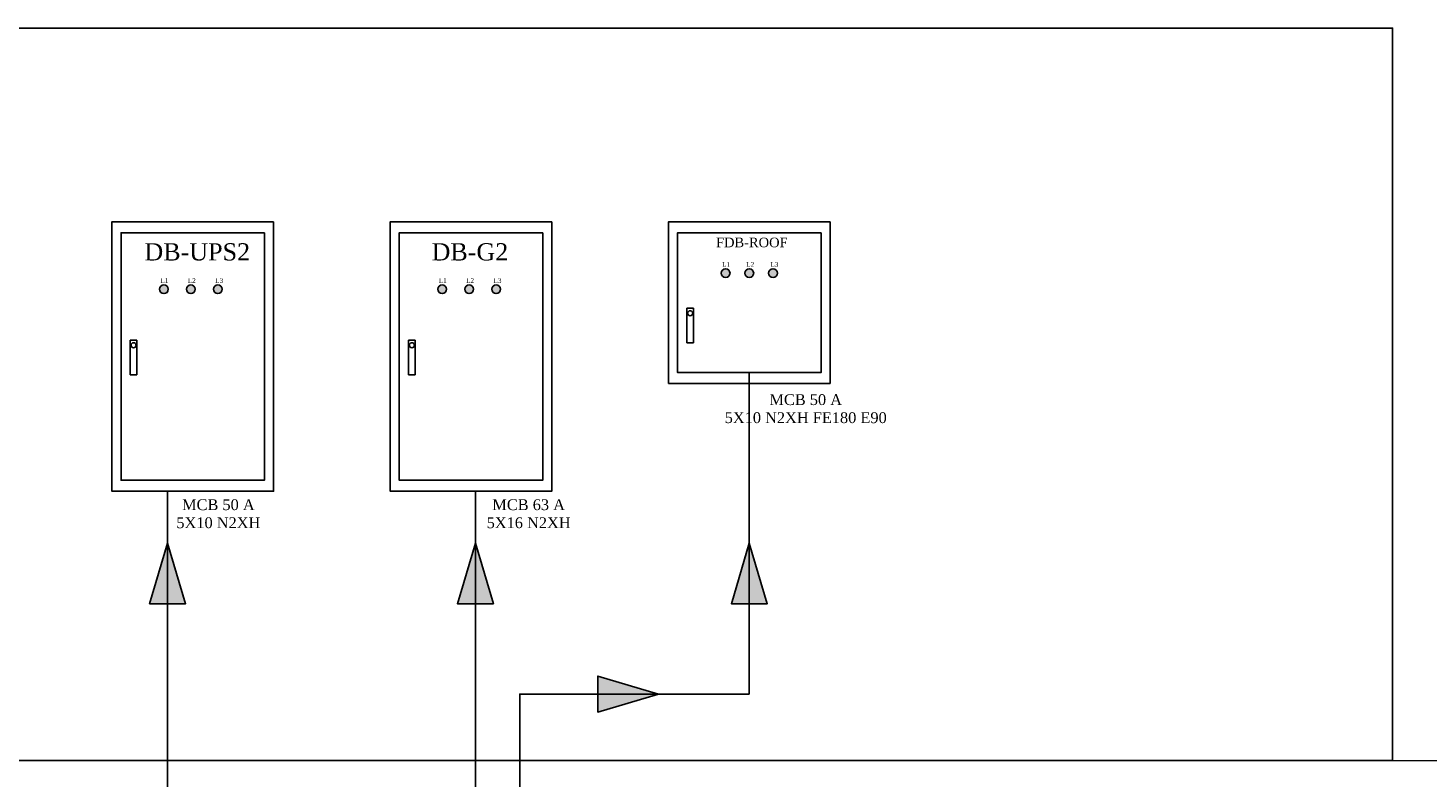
# Model space of a CAD drawing. Header units: inches. Extents: x -1488 to 42192, y -16663 to -7944.
# Tile 6 of 7: x 21963 to 27161, y -10728 to -7944. Entities that reach past the tile are written whole.
import ezdxf

# ---------------------------------------------------------------- set-up
doc = ezdxf.new("R2010")
doc.units = ezdxf.units.IN
doc.header["$MEASUREMENT"] = 0
doc.linetypes.add('HIDDEN2', pattern=[4.7625, 3.175, -1.5875])
for name, color, linetype in [('- მაგისრრალური ხაზები', 7, 'Continuous'), ('2_FUERZA', 252, 'Continuous'), ('STRUQTURULI SQEMA', 1, 'Continuous')]:
    doc.layers.add(name, color=color, linetype=linetype)
doc.styles.get("Standard").update_dxf_attribs({"font": 'arial.ttf'})

msp = doc.modelspace()

# ---------------------------------------------------------------- hatches: boundary and pattern name
at = {"layer": '- მაგისრრალური ხაზები'}
h = msp.add_hatch(color=1, dxfattribs=at)
h.dxf.hatch_style = 1
h.paths.add_polyline_path([(22481.3, -9855.6), (22414.6, -10081), (22548, -10081)])
h = msp.add_hatch(color=1, dxfattribs=at)
h.dxf.hatch_style = 1
h.paths.add_polyline_path([(23624.4, -9855.6), (23557.7, -10081), (23691.1, -10081)])
h = msp.add_hatch(color=1, dxfattribs=at)
h.dxf.hatch_style = 1
h.paths.add_polyline_path([(24641.4, -9855.6), (24574.7, -10081), (24708.1, -10081)])
h = msp.add_hatch(color=1, dxfattribs=at)
h.dxf.hatch_style = 1
h.paths.add_polyline_path([(24304.3, -10416), (24078.9, -10349.3), (24078.9, -10482.7)])
h = msp.add_hatch(color=3)
h.dxf.hatch_style = 1
h.paths.add_polyline_path([(24569.7, -8853.8, 1), (24537.3, -8853.8, 1)])
h.paths.add_polyline_path([(24625.2, -8853.8, 1), (24657.6, -8853.8, 1)])
h.paths.add_polyline_path([(24745.6, -8853.8, 1), (24713.2, -8853.8, 1)])
h = msp.add_hatch(color=3)
h.dxf.hatch_style = 1
h.paths.add_polyline_path([(22484, -8913.8, 1), (22451.6, -8913.8, 1)])
h.paths.add_polyline_path([(22584, -8913.8, 1), (22551.6, -8913.8, 1)])
h.paths.add_polyline_path([(22684, -8913.8, 1), (22651.6, -8913.8, 1)])
h = msp.add_hatch(color=3)
h.dxf.hatch_style = 1
h.paths.add_polyline_path([(23517.4, -8913.8, 1), (23485, -8913.8, 1)])
h.paths.add_polyline_path([(23617.4, -8913.8, 1), (23585, -8913.8, 1)])
h.paths.add_polyline_path([(23717.4, -8913.8, 1), (23685, -8913.8, 1)])

# ---------------------------------------------------------------- linework, layer by layer
for points in [[(22481.3, -9855.6), (22414.6, -10081), (22548, -10081), (22481.3, -9855.6)], [(23624.4, -9855.6), (23557.7, -10081), (23691.1, -10081), (23624.4, -9855.6)], [(24641.4, -9855.6), (24574.7, -10081), (24708.1, -10081), (24641.4, -9855.6)], [(24304.3, -10416), (24078.9, -10349.3), (24078.9, -10482.7), (24304.3, -10416)]]:
    msp.add_lwpolyline(points, dxfattribs=at)
for points in [[(18302.1, -7944), (27029.8, -7944), (27029.8, -10663.3), (18302.1, -10663.3)], [(22874.7, -8663.3), (22874.7, -9663.3), (22274.7, -9663.3), (22274.7, -8663.3)], [(23908.1, -8663.3), (23908.1, -9663.3), (23308.1, -9663.3), (23308.1, -8663.3)], [(24941.4, -8663.3), (24941.4, -9263.3), (24341.4, -9263.3), (24341.4, -8663.3)], [(22840.8, -8703.9), (22840.8, -9622.7), (22308.5, -9622.7), (22308.5, -8703.9)], [(23874.2, -8703.9), (23874.2, -9622.7), (23341.9, -9622.7), (23341.9, -8703.9)], [(24907.6, -8703.9), (24907.6, -9222.7), (24375.3, -9222.7), (24375.3, -8703.9)]]:
    msp.add_lwpolyline(points, close=True)
at = {"color": 1}
for points in [[(24641.4, -9222.7), (24641.4, -10416)], [(22481.3, -11647), (22481.3, -9663.3)], [(23624.4, -11648.1), (23624.4, -9663.3)], [(23789.2, -11648.1), (23789.2, -10416), (24641.4, -10416)]]:
    msp.add_lwpolyline(points, dxfattribs=at)
for centre in [(24553.5, -8853.8), (24641.4, -8853.8), (24729.4, -8853.8), (22467.8, -8913.8), (22567.8, -8913.8), (22667.8, -8913.8), (23501.2, -8913.8), (23601.2, -8913.8), (23701.2, -8913.8)]:
    msp.add_circle(centre, 16.2)
at = {"layer": '2_FUERZA', "color": 0, "linetype": 'ByBlock'}
for p, q in [((24409.6, -8983.9), (24409.6, -9112.8)), ((24434.2, -8983.9), (24409.6, -8983.9)), ((24434.2, -9112.8), (24434.2, -8983.9)), ((22342.8, -9102.9), (22342.8, -9231.7)), ((22367.4, -9102.9), (22342.8, -9102.9)), ((22367.4, -9231.7), (22367.4, -9102.9)), ((23376.2, -9102.9), (23376.2, -9231.7)), ((23400.8, -9102.9), (23376.2, -9102.9)), ((23400.8, -9231.7), (23400.8, -9102.9)), ((24409.6, -9112.8), (24434.2, -9112.8)), ((22342.8, -9231.7), (22367.4, -9231.7)), ((23376.2, -9231.7), (23400.8, -9231.7))]:
    msp.add_line(p, q, dxfattribs=at)
for centre in [(24421.9, -9002.8), (22355.1, -9121.7), (23388.5, -9121.7)]:
    msp.add_circle(centre, 9.43, dxfattribs=at)
at = {"layer": 'STRUQTURULI SQEMA', "color": 251, "linetype": 'HIDDEN2', "lineweight": 5, "ltscale": 0.5}
msp.add_line((-1487.6, -10663.3), (42192, -10663.3), dxfattribs=at)

# ---------------------------------------------------------------- texts
at = {"attachment_point": 1}
for s, width, gutter_width, insert, char_height in [('{\\fSylfaen|b0|i0|c0|p18;FDB-ROOF}', 632.036, 0.352, (24517.7, -8722.1), 35.584), ('{\\fSylfaen|b0|i0|c0|p18;DB-UPS2}', 1137.51, 0.633, (22395.4, -8742.8), 64.042), ('{\\fSylfaen|b0|i0|c0|p18;DB-G2}', 1137.51, 0.633, (23461.6, -8742.8), 64.042), ('{\\fSylfaen|b0|i0|c0|p18;L1}', 311.21, 0.173, (24540.4, -8812.5), 17.521), ('{\\fSylfaen|b0|i0|c0|p18;L2}', 311.21, 0.173, (24629.9, -8812.5), 17.521), ('{\\fSylfaen|b0|i0|c0|p18;L3}', 311.21, 0.173, (24719.7, -8812.5), 17.521), ('{\\fSylfaen|b0|i0|c0|p18;L1}', 311.21, 0.173, (22454.8, -8872.5), 17.521), ('{\\fSylfaen|b0|i0|c0|p18;L2}', 311.21, 0.173, (22556.2, -8872.5), 17.521), ('{\\fSylfaen|b0|i0|c0|p18;L3}', 311.21, 0.173, (22658.1, -8872.5), 17.521), ('{\\fSylfaen|b0|i0|c0|p18;L1}', 311.21, 0.173, (23488.1, -8872.5), 17.521), ('{\\fSylfaen|b0|i0|c0|p18;L2}', 311.21, 0.173, (23589.6, -8872.5), 17.521), ('{\\fSylfaen|b0|i0|c0|p18;L3}', 311.21, 0.173, (23691.5, -8872.5), 17.521), ('\\pxqc;{\\fSylfaen|b0|i0|c0|p18;MCB 50 A\\P5X10 N2XH FE180 E90}', 850.06, 0.397, (24425.8, -9303.2), 40.174), ('\\pxqc;{\\fSylfaen|b0|i0|c0|p18;MCB 50 A\\P5X10 N2XH }', 850.06, 0.397, (22244.9, -9693.2), 40.174), ('\\pxqc;{\\fSylfaen|b0|i0|c0|p18;MCB 63 A\\P5X16 N2XH }', 850.06, 0.397, (23397, -9693.2), 40.174)]:
    msp.add_mtext_dynamic_manual_height_columns(s, width=width, gutter_width=gutter_width, heights=[0], dxfattribs=dict(at, insert=insert, char_height=char_height))

doc.saveas('drawing.dxf')
